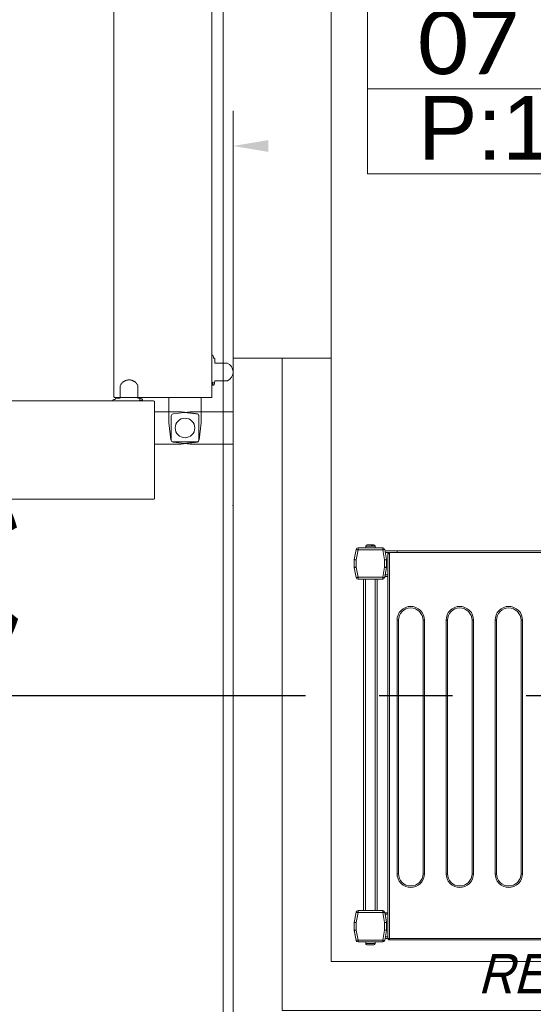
# Model space of a CAD drawing. Header units: centimetres. Extents: x -9388 to 91680, y -1419244 to 50347.
# Tile 36 of 183: x 13391 to 13915, y -710328 to -709324. Entities that reach past the tile are written whole.
import ezdxf
from ezdxf.enums import TextEntityAlignment as Align

# ---------------------------------------------------------------- set-up
doc = ezdxf.new("R2010")
doc.units = ezdxf.units.CM
doc.linetypes.add('DASHED', pattern=[0.75, 0.5, -0.25])
doc.linetypes.add('PHANTOM', pattern=[2.5, 1.25, -0.25, 0.25, -0.25, 0.25, -0.25])
doc.layers.add('! Strefy Powierzchnie', color=7, linetype='Continuous')
for name, color, linetype, lineweight in [('Metryczki pomieszczeń ArchiCADa_Nr_pióra__6', 7, 'Continuous', 13), ('Q_ks_opis', 3, 'Continuous', 13), ('Q_podkład', 8, 'Continuous', 9), ('Strefy_Nr_pióra__2', 7, 'Continuous', 13), ('Wnętrze - umeblowanie_Nr_pióra__1', 7, 'Continuous', 13), ('Wnętrze - umeblowanie_Nr_pióra__101', 7, 'Continuous', 5), ('Ściany wewnętrzne_Nr_pióra__1', 7, 'Continuous', 13)]:
    doc.layers.add(name, color=color, linetype=linetype, lineweight=lineweight)
doc.layers.add('Q_kd', color=7, linetype='PHANTOM', lineweight=30, true_color=0x01ff01)
doc.layers.add('Wnętrze - umeblowanie_Nr_pióra__201', color=7, linetype='Continuous', lineweight=5, true_color=0x595959)
doc.styles.add('Arial Narrow_____', font='ARIALN.TTF', dxfattribs={"width": 0.8})
doc.styles.add('GENERATED_STYLE_1', font='calibri.ttf')
doc.styles.add('GENERATED_STYLE_2', font='arial.ttf')
doc.styles.add('GENERATED_STYLE_5', font='msgothic.ttc')

# ---------------------------------------------------------------- blocks, each defined once
blk = doc.blocks.new('KOMORA CHŁODNICZA_07_8', base_point=(42502.6, -710996.6))
at = {"layer": 'Metryczki pomieszczeń ArchiCADa_Nr_pióra__6', "linetype": 'Continuous'}
for p, q in [((42023.5, -710898.1), (42040.9, -710813.2)), ((42040.9, -710813.2), (42999.1, -711010.1)), ((42006, -710983), (42023.5, -710898.1)), ((42981.7, -711095), (42023.5, -710898.1)), ((42023.5, -710898.1), (42981.7, -711095)), ((42964.2, -711179.9), (42006, -710983)), ((42999.1, -711010.1), (42981.7, -711095)), ((42981.7, -711095), (42964.2, -711179.9))]:
    blk.add_line(p, q, dxfattribs=at)
at = {"layer": 'Metryczki pomieszczeń ArchiCADa_Nr_pióra__6'}
for tag, height, style, p in [('ROOM_NAME', 65, 'GENERATED_STYLE_1', (42089.9, -710830.2)), ('ROOM_AREA', 65, 'GENERATED_STYLE_2', (42072.4, -710915.5)), ('DUMMY_385', 65, 'GENERATED_STYLE_2', (42284.7, -710960.8)), ('DUMMY_386', 43.3, 'GENERATED_STYLE_2', (42369.6, -710974.1))]:
    blk.add_attdef(tag, text='', height=height, rotation=348.3916, dxfattribs=dict(at, style=style)).set_placement(p, align=Align.TOP_LEFT)
blk = doc.blocks.new('PAB.01_RZUT PRZYZIEMIA')
at = {"layer": 'Strefy_Nr_pióra__2', "linetype": 'Continuous'}
blk.add_hatch(color=8, dxfattribs=at).paths.add_polyline_path([(43645, -709458.8), (43609, -709452.8), (43645, -709446.8)])
blk.add_hatch(color=8, dxfattribs=at).paths.add_polyline_path([(43645, -709458.8), (43609, -709452.8), (43645, -709446.8)])
at = {"layer": '! Strefy Powierzchnie', "color": 8, "linetype": 'Continuous', "lineweight": 0, "flags": 128}
for points in [[(42139, -704614.2), (42139, -710390.3), (43599, -710390.3), (43599, -708777.6), (43504, -708777.6), (43504, -708187.3), (43504, -706869.3), (43504, -706759.3), (45374, -706759.3), (45374, -704614.2)], [(43709, -710284.3), (44809, -710284.3), (44809, -708884.3), (43709, -708884.3)]]:
    blk.add_lwpolyline(points, close=True, dxfattribs=at)
at = {"layer": 'Wnętrze - umeblowanie_Nr_pióra__101', "color": 8, "linetype": 'Continuous'}
for p, q in [((43609, -709806.8), (43609, -709416.8)), ((43609, -709819.3), (43608.5, -709819.3))]:
    blk.add_line(p, q, dxfattribs=at)
at = {"layer": 'Wnętrze - umeblowanie_Nr_pióra__101', "color": 8, "linetype": 'Continuous', "flags": 128}
for points in [[(43586.7, -709709.3, 0.414214), (43587.5, -709708.5), (43587.5, -708930.1, 0.414214), (43586.7, -708929.3), (43488.3, -708929.3, 0.414814), (43487.5, -708930), (43487.5, -709708.4, 0.414814), (43488.3, -709709.3)], [(43589.5, -709669.2), (43589, -709669.2), (43589, -709668.2, 0.175422), (43588.3, -709666.2, 0.244753), (43588.1, -709666.2), (43587.8, -709666.2, 0.414214), (43587.5, -709666.4), (43587.5, -709693.9, 0.414214), (43587.8, -709694.2), (43588.1, -709694.2, 0.200685), (43588.3, -709694.1), (43588.7, -709693.6), (43588, -709696.7), (43588.5, -709696.8, 0.414214), (43589.7, -709696.1), (43590.5, -709692.2), (43603.3, -709692.2, 0.649069), (43603, -709674.2), (43590.5, -709674.2), (43590.5, -709670.2, 0.414214)], [(43589.5, -709669.2), (43589, -709669.2), (43589, -709668.2, 0.175422), (43588.3, -709666.2, 0.244753), (43588.1, -709666.2), (43587.8, -709666.2, 0.414214), (43587.5, -709666.4), (43587.5, -709693.9, 0.414214), (43587.8, -709694.2), (43588.1, -709694.2, 0.200685), (43588.3, -709694.1), (43588.7, -709693.6), (43588, -709696.7), (43588.5, -709696.8, 0.414214), (43589.7, -709696.1), (43590.5, -709692.2), (43603.3, -709692.2, 0.649069), (43603, -709674.2), (43590.5, -709674.2), (43590.5, -709670.2, 0.414214)], [(43576.5, -709709.3), (43576.5, -709735.1), (43574.4, -709752.5, -0.379651), (43572.4, -709754.3), (43547.6, -709754.3, -0.379651), (43545.6, -709752.5), (43543.5, -709735.1), (43543.5, -709709.3)], [(43576.5, -709709.3), (43576.5, -709735.1), (43574.4, -709752.5, -0.379651), (43572.4, -709754.3), (43547.6, -709754.3, -0.379651), (43545.6, -709752.5), (43543.5, -709735.1), (43543.5, -709709.3)], [(43609, -709756.8), (43565.2, -709756.8), (43547.8, -709754.7, -0.379651), (43546, -709752.7), (43546, -709727.8, -0.379651), (43547.8, -709725.9), (43565.2, -709723.8), (43609, -709723.8)], [(43609, -709756.8), (43565.2, -709756.8), (43547.8, -709754.7, -0.379651), (43546, -709752.7), (43546, -709727.8, -0.379651), (43547.8, -709725.9), (43565.2, -709723.8), (43609, -709723.8)]]:
    blk.add_lwpolyline(points, format="xyb", close=True, dxfattribs=at)
at = {"layer": 'Wnętrze - umeblowanie_Nr_pióra__101', "color": 8, "linetype": 'DASHED', "flags": 128}
for points in [[(43488.9, -709710.8), (43488.9, -709711.3), (43487.9, -709711.3, 0.175422), (43486, -709712, 0.244753), (43485.9, -709712.1), (43485.9, -709712.5, 0.414214), (43486.2, -709712.8), (43513.7, -709712.8, 0.414214), (43513.9, -709712.5), (43513.9, -709712.1, 0.200685), (43513.8, -709712), (43513.3, -709711.6), (43516.5, -709712.3), (43516.6, -709711.8, 0.414214), (43515.8, -709710.6), (43511.9, -709709.8), (43511.9, -709697, 0.649069), (43493.9, -709697.3), (43493.9, -709709.8), (43489.9, -709709.8, 0.414214)], [(43488.9, -709710.8), (43488.9, -709711.3), (43487.9, -709711.3, 0.175422), (43486, -709712, 0.244753), (43485.9, -709712.1), (43485.9, -709712.5, 0.414214), (43486.2, -709712.8), (43513.7, -709712.8, 0.414214), (43513.9, -709712.5), (43513.9, -709712.1, 0.200685), (43513.8, -709712), (43513.3, -709711.6), (43516.5, -709712.3), (43516.6, -709711.8, 0.414214), (43515.8, -709710.6), (43511.9, -709709.8), (43511.9, -709697, 0.649069), (43493.9, -709697.3), (43493.9, -709709.8), (43489.9, -709709.8, 0.414214)], [(43529, -709713.6, 0.414214), (43528.2, -709712.8), (42749.8, -709712.8, 0.414214), (42749, -709713.6), (42749, -709812, 0.414814), (42749.7, -709812.8), (43528.1, -709812.8, 0.414814), (43529, -709812)], [(43529, -709713.6, 0.414214), (43528.2, -709712.8), (42749.8, -709712.8, 0.414214), (42749, -709713.6), (42749, -709812, 0.414814), (42749.7, -709812.8), (43528.1, -709812.8, 0.414814), (43529, -709812)], [(43529, -709723.8), (43554.8, -709723.8), (43572.2, -709725.9, -0.379651), (43574, -709727.8), (43574, -709752.7, -0.379651), (43572.2, -709754.7), (43554.8, -709756.8), (43529, -709756.8)], [(43529, -709723.8), (43554.8, -709723.8), (43572.2, -709725.9, -0.379651), (43574, -709727.8), (43574, -709752.7, -0.379651), (43572.2, -709754.7), (43554.8, -709756.8), (43529, -709756.8)]]:
    blk.add_lwpolyline(points, format="xyb", close=True, dxfattribs=at)
at = {"layer": 'Wnętrze - umeblowanie_Nr_pióra__101', "color": 8, "linetype": 'Continuous'}
blk.add_circle((43560, -709740.3), 10, dxfattribs=at)
blk.add_circle((43560, -709740.3), 10, dxfattribs=at)
at = {"layer": 'Wnętrze - umeblowanie_Nr_pióra__101', "color": 8, "linetype": 'DASHED'}
blk.add_arc((43560, -709740.3), 811.3, 88.463, 181.4253, dxfattribs=at)
blk.add_arc((43560, -709740.3), 811.3, 88.463, 181.4253, dxfattribs=at)
at = {"layer": 'Wnętrze - umeblowanie_Nr_pióra__201', "color": 8, "linetype": 'Continuous'}
for p, q in [((43734.5, -709864.1), (43732.7, -709874.4)), ((43734.5, -709864.1), (43732.7, -709874.4)), ((43734.5, -709864.2), (43732.7, -709874.5)), ((43734.5, -709864.2), (43732.7, -709874.5)), ((43736.5, -709864.5), (43734.7, -709874.7)), ((43736.5, -709864.5), (43734.7, -709874.7)), ((43761.7, -709862.4), (43736.5, -709862.4)), ((43761.7, -709862.4), (43736.5, -709862.4)), ((43736.5, -709862.5), (43736.5, -709864.5)), ((43761.7, -709862.5), (43736.5, -709862.5)), ((43736.5, -709862.5), (43736.5, -709864.5)), ((43761.7, -709862.5), (43736.5, -709862.5)), ((43761.7, -709864.5), (43736.5, -709864.5)), ((43761.7, -709864.5), (43736.5, -709864.5)), ((43744.4, -709860.9), (43744.4, -709862.4)), ((43753.9, -709860.9), (43744.4, -709860.9)), ((43744.4, -709860.9), (43744.4, -709862.4)), ((43753.9, -709860.9), (43744.4, -709860.9)), ((43750, -709859.4), (43750.9, -709859.4)), ((43750, -709859.4), (43750.9, -709859.4)), ((43751.5, -709860.6), (43750.4, -709860.6)), ((43751.5, -709860.6), (43750.4, -709860.6)), ((43753.9, -709862.4), (43753.9, -709860.9)), ((43753.9, -709862.4), (43753.9, -709860.9)), ((43761.7, -709864.5), (43761.7, -709862.5)), ((43761.7, -709864.5), (43761.7, -709862.5)), ((43763.5, -709874.7), (43761.7, -709864.5)), ((43763.5, -709874.7), (43761.7, -709864.5)), ((43765.5, -709874.4), (43763.7, -709864.1)), ((43765.5, -709874.4), (43763.7, -709864.1)), ((43765.5, -709874.5), (43763.7, -709864.2)), ((43765.5, -709874.5), (43763.7, -709864.2)), ((43776.5, -709865.7), (43764, -709865.7)), ((43776.5, -709865.7), (43764, -709865.7)), ((43776.5, -709867.2), (43764.3, -709867.2)), ((43776.5, -709867.2), (43764.3, -709867.2)), ((43768.5, -709867.7), (43768.5, -709867.3)), ((44062.5, -709867.3), (43768.5, -709867.3)), ((43768.5, -709867.7), (43768.5, -709867.3)), ((43776.5, -709865.7), (44748.5, -709865.7)), ((43776.5, -709867.2), (43776.5, -709865.7)), ((43776.5, -709865.7), (44748.5, -709865.7)), ((43776.5, -709867.2), (43776.5, -709865.7)), ((43776.5, -709867.2), (44748.5, -709867.2)), ((43776.5, -709867.3), (43776.5, -709867.2)), ((43776.5, -709867.2), (44748.5, -709867.2)), ((43776.5, -709867.3), (43776.5, -709867.2)), ((43732.7, -709874.4), (43732.7, -709882.4)), ((43732.7, -709874.4), (43732.7, -709882.4)), ((43732.7, -709874.5), (43732.7, -709882.3)), ((43732.7, -709874.5), (43732.7, -709882.3)), ((43734.7, -709874.7), (43734.7, -709882.3)), ((43734.7, -709874.7), (43734.7, -709882.3)), ((43763.5, -709882.3), (43763.5, -709874.7)), ((43763.5, -709882.3), (43763.5, -709874.7)), ((43765.5, -709874.5), (43765.5, -709874.4)), ((43765.5, -709874.5), (43765.5, -709874.4)), ((43765.5, -709882.3), (43765.5, -709874.5)), ((43765.5, -709882.3), (43765.5, -709874.5)), ((43767, -709868.8), (43767, -710260.8)), ((43768.5, -709868.8), (43767, -709868.8)), ((43767, -709868.8), (43767, -710260.8)), ((43768.5, -709868.8), (43767, -709868.8)), ((43768.5, -709868.8), (43768.5, -709867.7)), ((43768.5, -709868.8), (43768.5, -709867.7)), ((43768.5, -709868.8), (43768.5, -710260.8)), ((43768.5, -709868.8), (43768.5, -710260.8)), ((43732.7, -709882.3), (43734.7, -709882.3)), ((43732.7, -709882.3), (43734.7, -709882.3)), ((43732.7, -709882.4), (43732.7, -709882.4)), ((43732.7, -709882.4), (43732.7, -709882.4)), ((43732.7, -709882.7), (43734.5, -709892.9)), ((43732.7, -709882.7), (43734.5, -709892.9)), ((43734.7, -709882.3), (43736.5, -709892.5)), ((43734.7, -709882.3), (43736.5, -709892.5)), ((43761.7, -709892.5), (43763.5, -709882.3)), ((43761.7, -709892.5), (43763.5, -709882.3)), ((43763.5, -709882.3), (43765.5, -709882.3)), ((43763.5, -709882.3), (43765.5, -709882.3)), ((43763.7, -709892.9), (43765.5, -709882.7)), ((43763.7, -709892.9), (43765.5, -709882.7)), ((43765.5, -709882.7), (43764.2, -709890.2)), ((43765.5, -709882.7), (43764.2, -709890.2)), ((43765.5, -709882.4), (43765.5, -709882.3)), ((43765.5, -709882.4), (43765.5, -709882.3)), ((43765.5, -709882.4), (43765.5, -709882.7)), ((43765.5, -709882.4), (43765.5, -709882.4)), ((43765.5, -709882.4), (43765.5, -709882.7)), ((43765.5, -709882.4), (43765.5, -709882.4)), ((43736.5, -709892.5), (43736.5, -709894.5)), ((43736.5, -709892.5), (43761.7, -709892.5)), ((43736.5, -709892.5), (43736.5, -709894.5)), ((43736.5, -709892.5), (43761.7, -709892.5)), ((43736.5, -709894.5), (43761.7, -709894.5)), ((43736.5, -709894.5), (43761.7, -709894.5)), ((43742.1, -709894.5), (43742.1, -710232.4)), ((43742.1, -709894.5), (43742.1, -710232.4)), ((43744.1, -709894.5), (43744.1, -710232.4)), ((43744.1, -709894.5), (43744.1, -710232.4)), ((43754.1, -709894.5), (43754.1, -710232.4)), ((43754.1, -709894.5), (43754.1, -710232.4)), ((43756.1, -709894.5), (43756.1, -710232.4)), ((43756.1, -709894.5), (43756.1, -710232.4)), ((43761.7, -709894.5), (43761.7, -709892.5)), ((43761.7, -709894.5), (43761.7, -709892.5)), ((43767, -709891.7), (43763.9, -709891.7)), ((43767, -709891.7), (43763.9, -709891.7)), ((43767, -709890.2), (43764.2, -709890.2)), ((43767, -709890.2), (43764.2, -709890.2)), ((43776.3, -710194.8), (43776.3, -709936.3)), ((43776.3, -709936.3), (43777.8, -709936.3)), ((43776.3, -710194.8), (43776.3, -709936.3)), ((43776.3, -709936.3), (43777.8, -709936.3)), ((43777.8, -710194.8), (43777.8, -709936.3)), ((43777.8, -710194.8), (43777.8, -709936.3)), ((43802.8, -709936.3), (43802.8, -710194.8)), ((43804.3, -709936.3), (43802.8, -709936.3)), ((43802.8, -709936.3), (43802.8, -710194.8)), ((43804.3, -709936.3), (43802.8, -709936.3)), ((43804.3, -709936.3), (43804.3, -710194.8)), ((43804.3, -709936.3), (43804.3, -710194.8)), ((43826.3, -710194.8), (43826.3, -709936.3)), ((43826.3, -709936.3), (43827.8, -709936.3)), ((43826.3, -710194.8), (43826.3, -709936.3)), ((43826.3, -709936.3), (43827.8, -709936.3)), ((43827.8, -710194.8), (43827.8, -709936.3)), ((43827.8, -710194.8), (43827.8, -709936.3)), ((43852.8, -709936.3), (43852.8, -710194.8)), ((43854.3, -709936.3), (43852.8, -709936.3)), ((43852.8, -709936.3), (43852.8, -710194.8)), ((43854.3, -709936.3), (43852.8, -709936.3)), ((43854.3, -709936.3), (43854.3, -710194.8)), ((43854.3, -709936.3), (43854.3, -710194.8)), ((43876.3, -710194.8), (43876.3, -709936.3)), ((43876.3, -709936.3), (43877.8, -709936.3)), ((43876.3, -710194.8), (43876.3, -709936.3)), ((43876.3, -709936.3), (43877.8, -709936.3)), ((43877.8, -710194.8), (43877.8, -709936.3)), ((43877.8, -710194.8), (43877.8, -709936.3)), ((43902.8, -709936.3), (43902.8, -710194.8)), ((43904.3, -709936.3), (43902.8, -709936.3)), ((43902.8, -709936.3), (43902.8, -710194.8)), ((43904.3, -709936.3), (43902.8, -709936.3)), ((43904.3, -709936.3), (43904.3, -710194.8)), ((43904.3, -709936.3), (43904.3, -710194.8)), ((43777.8, -710194.8), (43776.3, -710194.8)), ((43777.8, -710194.8), (43776.3, -710194.8)), ((43804.3, -710194.8), (43802.8, -710194.8)), ((43804.3, -710194.8), (43802.8, -710194.8)), ((43827.8, -710194.8), (43826.3, -710194.8)), ((43827.8, -710194.8), (43826.3, -710194.8)), ((43854.3, -710194.8), (43852.8, -710194.8)), ((43854.3, -710194.8), (43852.8, -710194.8)), ((43877.8, -710194.8), (43876.3, -710194.8)), ((43877.8, -710194.8), (43876.3, -710194.8)), ((43904.3, -710194.8), (43902.8, -710194.8)), ((43904.3, -710194.8), (43902.8, -710194.8)), ((43734.5, -710234.1), (43732.7, -710244.4)), ((43732.7, -710244.4), (43734.5, -710234.1)), ((43734.5, -710234.1), (43732.7, -710244.4)), ((43732.7, -710244.4), (43734.5, -710234.1)), ((43736.5, -710234.4), (43734.7, -710244.6)), ((43736.5, -710234.4), (43734.7, -710244.6)), ((43736.5, -710232.4), (43736.5, -710234.4)), ((43761.7, -710232.4), (43736.5, -710232.4)), ((43736.5, -710232.4), (43736.5, -710234.4)), ((43761.7, -710232.4), (43736.5, -710232.4)), ((43761.7, -710234.4), (43736.5, -710234.4)), ((43761.7, -710234.4), (43736.5, -710234.4)), ((43761.7, -710234.4), (43761.7, -710232.4)), ((43761.7, -710234.4), (43761.7, -710232.4)), ((43763.5, -710244.6), (43761.7, -710234.4)), ((43763.5, -710244.6), (43761.7, -710234.4)), ((43765.5, -710244.4), (43763.7, -710234.1)), ((43765.5, -710244.4), (43763.7, -710234.1)), ((43767, -710234.7), (43763.9, -710234.7)), ((43767, -710234.7), (43763.9, -710234.7)), ((43764.2, -710236.2), (43765.5, -710243.7)), ((43767, -710236.2), (43764.2, -710236.2)), ((43764.2, -710236.2), (43765.5, -710243.7)), ((43767, -710236.2), (43764.2, -710236.2)), ((43732.7, -710244.4), (43732.7, -710252.3)), ((43732.7, -710252.4), (43732.7, -710244.4)), ((43732.7, -710244.4), (43732.7, -710252.3)), ((43732.7, -710252.4), (43732.7, -710244.4)), ((43734.7, -710244.6), (43734.7, -710252.3)), ((43734.7, -710244.6), (43734.7, -710252.3)), ((43763.5, -710252.3), (43763.5, -710244.6)), ((43763.5, -710252.3), (43763.5, -710244.6)), ((43765.5, -710243.7), (43765.5, -710244.4)), ((43765.5, -710243.7), (43765.5, -710244.4)), ((43765.5, -710252.3), (43765.5, -710244.4)), ((43765.5, -710252.3), (43765.5, -710244.4)), ((43732.7, -710252.3), (43734.7, -710252.3)), ((43732.7, -710252.3), (43734.7, -710252.3)), ((43734.5, -710262.8), (43732.7, -710252.4)), ((43734.5, -710262.8), (43732.7, -710252.4)), ((43732.7, -710252.6), (43734.5, -710262.8)), ((43732.7, -710252.6), (43734.5, -710262.8)), ((43734.7, -710252.3), (43736.5, -710262.4)), ((43734.7, -710252.3), (43736.5, -710262.4)), ((43761.7, -710262.4), (43763.5, -710252.3)), ((43761.7, -710262.4), (43763.5, -710252.3)), ((43763.5, -710252.3), (43765.5, -710252.3)), ((43763.5, -710252.3), (43765.5, -710252.3)), ((43763.7, -710262.8), (43765.5, -710252.6)), ((43763.7, -710262.8), (43765.5, -710252.6)), ((43765.5, -710252.3), (43765.5, -710252.4)), ((43765.5, -710252.3), (43765.5, -710252.4)), ((43765.5, -710252.4), (43765.5, -710252.6)), ((43765.5, -710252.4), (43765.5, -710252.6)), ((43736.5, -710262.4), (43761.7, -710262.4)), ((43736.5, -710262.4), (43736.5, -710264.4)), ((43736.5, -710262.4), (43761.7, -710262.4)), ((43736.5, -710262.4), (43736.5, -710264.4)), ((43736.5, -710264.4), (43761.7, -710264.4)), ((43736.5, -710264.4), (43761.7, -710264.4)), ((43744.4, -710264.4), (43744.4, -710265.9)), ((43744.4, -710264.4), (43744.4, -710265.9)), ((43744.4, -710265.9), (43753.9, -710265.9)), ((43744.4, -710265.9), (43753.9, -710265.9)), ((43744.4, -710266.2), (43744.4, -710266.2)), ((43744.4, -710266.2), (43744.4, -710266.2)), ((43753.8, -710266.2), (43753.8, -710266.2)), ((43753.8, -710266.2), (43753.8, -710266.2)), ((43753.9, -710265.9), (43753.9, -710264.4)), ((43753.9, -710265.9), (43753.9, -710264.4)), ((43761.7, -710264.4), (43761.7, -710262.4)), ((43761.7, -710264.4), (43761.7, -710262.4)), ((43767, -710260.7), (43764.1, -710260.7)), ((43767, -710260.7), (43764.1, -710260.7)), ((43767, -710259.2), (43764.3, -710259.2)), ((43767, -710259.2), (43764.3, -710259.2)), ((43767, -710260.8), (43768.5, -710260.8)), ((43767, -710260.8), (43768.5, -710260.8)), ((43768.5, -710260.8), (44062.5, -710260.8)), ((43768.5, -710260.8), (43768.5, -710262.3)), ((43768.5, -710260.8), (44062.5, -710260.8)), ((43768.5, -710260.8), (43768.5, -710262.3)), ((43768.5, -710262.3), (43768.5, -710262.3)), ((43768.5, -710262.3), (44062.5, -710262.3)), ((43768.5, -710262.3), (43768.5, -710262.3)), ((43768.5, -710262.3), (44062.5, -710262.3))]:
    blk.add_line(p, q, dxfattribs=at)
at = {"layer": 'Wnętrze - umeblowanie_Nr_pióra__201', "color": 8, "linetype": 'Continuous', "flags": 128}
for points in [[(43736.5, -709864.5), (43736.1, -709864.4), (43735.7, -709864.4), (43735.4, -709864.3), (43735.1, -709864.3), (43734.9, -709864.2), (43734.7, -709864.2), (43734.5, -709864.2)], [(43736.5, -709864.5), (43736.1, -709864.4), (43735.7, -709864.4), (43735.4, -709864.3), (43735.1, -709864.3), (43734.9, -709864.2), (43734.7, -709864.2), (43734.5, -709864.2)], [(43749.8, -709859.4), (43748.7, -709859.4), (43747.6, -709859.4), (43746.7, -709859.4), (43746.1, -709859.4), (43745.9, -709859.4), (43745.9, -709859.4)], [(43749.8, -709859.4), (43748.7, -709859.4), (43747.6, -709859.4), (43746.7, -709859.4), (43746.1, -709859.4), (43745.9, -709859.4), (43745.9, -709859.4)], [(43750.4, -709860.6), (43750.3, -709860.2), (43750.2, -709859.8), (43750, -709859.5), (43749.8, -709859.4)], [(43750.4, -709860.6), (43750.3, -709860.2), (43750.2, -709859.8), (43750, -709859.5), (43749.8, -709859.4)], [(43751.9, -709859.4), (43751.7, -709859.4), (43750.9, -709859.4)], [(43750.9, -709859.4), (43751.1, -709859.5), (43751.3, -709859.8), (43751.4, -709860.1), (43751.5, -709860.6)], [(43751.9, -709859.4), (43751.7, -709859.4), (43750.9, -709859.4)], [(43750.9, -709859.4), (43751.1, -709859.5), (43751.3, -709859.8), (43751.4, -709860.1), (43751.5, -709860.6)], [(43763.7, -709864.2), (43763.6, -709864.2), (43763.4, -709864.2), (43763.1, -709864.3), (43762.8, -709864.3), (43762.5, -709864.4), (43762.1, -709864.4), (43761.7, -709864.5)], [(43763.7, -709864.2), (43763.6, -709864.2), (43763.4, -709864.2), (43763.1, -709864.3), (43762.8, -709864.3), (43762.5, -709864.4), (43762.1, -709864.4), (43761.7, -709864.5)], [(43732.7, -709874.5), (43732.8, -709874.5), (43733, -709874.5), (43733.2, -709874.6), (43733.4, -709874.6), (43733.7, -709874.6), (43734, -709874.6), (43734.4, -709874.7), (43734.7, -709874.7)], [(43732.7, -709874.5), (43732.8, -709874.5), (43733, -709874.5), (43733.2, -709874.6), (43733.4, -709874.6), (43733.7, -709874.6), (43734, -709874.6), (43734.4, -709874.7), (43734.7, -709874.7)], [(43763.5, -709874.7), (43763.9, -709874.7), (43764.3, -709874.6), (43764.6, -709874.6), (43765, -709874.6), (43765.2, -709874.5), (43765.4, -709874.5), (43765.5, -709874.5)], [(43763.5, -709874.7), (43763.9, -709874.7), (43764.3, -709874.6), (43764.6, -709874.6), (43765, -709874.6), (43765.2, -709874.5), (43765.4, -709874.5), (43765.5, -709874.5)], [(43734.7, -709882.3), (43734.3, -709882.4), (43734, -709882.5), (43733.6, -709882.5), (43733.3, -709882.6), (43733.1, -709882.6), (43732.9, -709882.7), (43732.7, -709882.7)], [(43734.7, -709882.3), (43734.3, -709882.4), (43734, -709882.5), (43733.6, -709882.5), (43733.3, -709882.6), (43733.1, -709882.6), (43732.9, -709882.7), (43732.7, -709882.7)], [(43765.5, -709882.7), (43765.4, -709882.7), (43765.2, -709882.6), (43764.9, -709882.6), (43764.6, -709882.5), (43764.3, -709882.5), (43763.9, -709882.4), (43763.5, -709882.3)], [(43765.5, -709882.7), (43765.4, -709882.7), (43765.2, -709882.6), (43764.9, -709882.6), (43764.6, -709882.5), (43764.3, -709882.5), (43763.9, -709882.4), (43763.5, -709882.3)], [(43734.6, -709892.9), (43734.7, -709892.8), (43734.9, -709892.8), (43735.1, -709892.8), (43735.4, -709892.7), (43735.7, -709892.7), (43736.1, -709892.6), (43736.5, -709892.5)], [(43734.6, -709892.9), (43734.7, -709892.8), (43734.9, -709892.8), (43735.1, -709892.8), (43735.4, -709892.7), (43735.7, -709892.7), (43736.1, -709892.6), (43736.5, -709892.5)], [(43761.7, -709892.5), (43762.1, -709892.6), (43762.5, -709892.7), (43762.8, -709892.7), (43763.1, -709892.8), (43763.4, -709892.8), (43763.6, -709892.8), (43763.7, -709892.9)], [(43761.7, -709892.5), (43762.1, -709892.6), (43762.5, -709892.7), (43762.8, -709892.7), (43763.1, -709892.8), (43763.4, -709892.8), (43763.6, -709892.8), (43763.7, -709892.9)], [(43764.2, -709890.2), (43764.2, -709890.5), (43764.1, -709890.8), (43764.1, -709891), (43764, -709891.2), (43764, -709891.4), (43764, -709891.6), (43763.9, -709891.7)], [(43764.2, -709890.2), (43764.2, -709890.5), (43764.1, -709890.8), (43764.1, -709891), (43764, -709891.2), (43764, -709891.4), (43764, -709891.6), (43763.9, -709891.7)], [(43776.3, -709936.3), (43776.6, -709933.7), (43777.3, -709931.1), (43778.6, -709928.6), (43780.4, -709926.4), (43782.7, -709924.6), (43785.2, -709923.3), (43787.8, -709922.5), (43790.3, -709922.3), (43792.9, -709922.5), (43795.5, -709923.3), (43798, -709924.6), (43800.2, -709926.4), (43802.1, -709928.6), (43803.4, -709931.1), (43804.1, -709933.7), (43804.3, -709936.3)], [(43776.3, -709936.3), (43776.6, -709933.7), (43777.3, -709931.1), (43778.6, -709928.6), (43780.4, -709926.4), (43782.7, -709924.6), (43785.2, -709923.3), (43787.8, -709922.5), (43790.3, -709922.3), (43792.9, -709922.5), (43795.5, -709923.3), (43798, -709924.6), (43800.2, -709926.4), (43802.1, -709928.6), (43803.4, -709931.1), (43804.1, -709933.7), (43804.3, -709936.3)], [(43826.3, -709936.3), (43826.6, -709933.7), (43827.3, -709931.1), (43828.6, -709928.6), (43830.4, -709926.4), (43832.7, -709924.6), (43835.2, -709923.3), (43837.8, -709922.5), (43840.3, -709922.3), (43842.9, -709922.5), (43845.5, -709923.3), (43848, -709924.6), (43850.2, -709926.4), (43852.1, -709928.6), (43853.4, -709931.1), (43854.1, -709933.7), (43854.3, -709936.3)], [(43826.3, -709936.3), (43826.6, -709933.7), (43827.3, -709931.1), (43828.6, -709928.6), (43830.4, -709926.4), (43832.7, -709924.6), (43835.2, -709923.3), (43837.8, -709922.5), (43840.3, -709922.3), (43842.9, -709922.5), (43845.5, -709923.3), (43848, -709924.6), (43850.2, -709926.4), (43852.1, -709928.6), (43853.4, -709931.1), (43854.1, -709933.7), (43854.3, -709936.3)], [(43876.3, -709936.3), (43876.6, -709933.7), (43877.3, -709931.1), (43878.6, -709928.6), (43880.4, -709926.4), (43882.7, -709924.6), (43885.2, -709923.3), (43887.8, -709922.5), (43890.3, -709922.3), (43892.9, -709922.5), (43895.5, -709923.3), (43898, -709924.6), (43900.2, -709926.4), (43902.1, -709928.6), (43903.4, -709931.1), (43904.1, -709933.7), (43904.3, -709936.3)], [(43876.3, -709936.3), (43876.6, -709933.7), (43877.3, -709931.1), (43878.6, -709928.6), (43880.4, -709926.4), (43882.7, -709924.6), (43885.2, -709923.3), (43887.8, -709922.5), (43890.3, -709922.3), (43892.9, -709922.5), (43895.5, -709923.3), (43898, -709924.6), (43900.2, -709926.4), (43902.1, -709928.6), (43903.4, -709931.1), (43904.1, -709933.7), (43904.3, -709936.3)], [(43804.3, -710194.8), (43804.1, -710197.3), (43803.4, -710199.9), (43802.1, -710202.4), (43800.2, -710204.7), (43798, -710206.5), (43795.5, -710207.8), (43792.9, -710208.5), (43790.3, -710208.8), (43787.8, -710208.5), (43785.2, -710207.8), (43782.7, -710206.5), (43780.4, -710204.7), (43778.6, -710202.4), (43777.3, -710199.9), (43776.6, -710197.3), (43776.3, -710194.8)], [(43804.3, -710194.8), (43804.1, -710197.3), (43803.4, -710199.9), (43802.1, -710202.4), (43800.2, -710204.7), (43798, -710206.5), (43795.5, -710207.8), (43792.9, -710208.5), (43790.3, -710208.8), (43787.8, -710208.5), (43785.2, -710207.8), (43782.7, -710206.5), (43780.4, -710204.7), (43778.6, -710202.4), (43777.3, -710199.9), (43776.6, -710197.3), (43776.3, -710194.8)], [(43854.3, -710194.8), (43854.1, -710197.3), (43853.4, -710199.9), (43852.1, -710202.4), (43850.2, -710204.7), (43848, -710206.5), (43845.5, -710207.8), (43842.9, -710208.5), (43840.3, -710208.8), (43837.8, -710208.5), (43835.2, -710207.8), (43832.7, -710206.5), (43830.4, -710204.7), (43828.6, -710202.4), (43827.3, -710199.9), (43826.6, -710197.3), (43826.3, -710194.8)], [(43854.3, -710194.8), (43854.1, -710197.3), (43853.4, -710199.9), (43852.1, -710202.4), (43850.2, -710204.7), (43848, -710206.5), (43845.5, -710207.8), (43842.9, -710208.5), (43840.3, -710208.8), (43837.8, -710208.5), (43835.2, -710207.8), (43832.7, -710206.5), (43830.4, -710204.7), (43828.6, -710202.4), (43827.3, -710199.9), (43826.6, -710197.3), (43826.3, -710194.8)], [(43904.3, -710194.8), (43904.1, -710197.3), (43903.4, -710199.9), (43902.1, -710202.4), (43900.2, -710204.7), (43898, -710206.5), (43895.5, -710207.8), (43892.9, -710208.5), (43890.3, -710208.8), (43887.8, -710208.5), (43885.2, -710207.8), (43882.7, -710206.5), (43880.4, -710204.7), (43878.6, -710202.4), (43877.3, -710199.9), (43876.6, -710197.3), (43876.3, -710194.8)], [(43904.3, -710194.8), (43904.1, -710197.3), (43903.4, -710199.9), (43902.1, -710202.4), (43900.2, -710204.7), (43898, -710206.5), (43895.5, -710207.8), (43892.9, -710208.5), (43890.3, -710208.8), (43887.8, -710208.5), (43885.2, -710207.8), (43882.7, -710206.5), (43880.4, -710204.7), (43878.6, -710202.4), (43877.3, -710199.9), (43876.6, -710197.3), (43876.3, -710194.8)], [(43736.5, -710234.4), (43736.1, -710234.4), (43735.7, -710234.3), (43735.4, -710234.2), (43735.1, -710234.2), (43734.9, -710234.1), (43734.7, -710234.1), (43734.5, -710234.1)], [(43736.5, -710234.4), (43736.1, -710234.4), (43735.7, -710234.3), (43735.4, -710234.2), (43735.1, -710234.2), (43734.9, -710234.1), (43734.7, -710234.1), (43734.5, -710234.1)], [(43763.7, -710234.1), (43763.6, -710234.1), (43763.4, -710234.1), (43763.1, -710234.2), (43762.8, -710234.2), (43762.5, -710234.3), (43762.1, -710234.4), (43761.7, -710234.4)], [(43763.7, -710234.1), (43763.6, -710234.1), (43763.4, -710234.1), (43763.1, -710234.2), (43762.8, -710234.2), (43762.5, -710234.3), (43762.1, -710234.4), (43761.7, -710234.4)], [(43763.9, -710234.7), (43764, -710234.8), (43764, -710234.9), (43764, -710235.1), (43764.1, -710235.3), (43764.1, -710235.6), (43764.2, -710235.9), (43764.2, -710236.2)], [(43763.9, -710234.7), (43764, -710234.8), (43764, -710234.9), (43764, -710235.1), (43764.1, -710235.3), (43764.1, -710235.6), (43764.2, -710235.9), (43764.2, -710236.2)], [(43732.7, -710244.4), (43732.8, -710244.4), (43733, -710244.5), (43733.2, -710244.5), (43733.4, -710244.5), (43733.7, -710244.5), (43734, -710244.5), (43734.4, -710244.6), (43734.7, -710244.6)], [(43732.7, -710244.4), (43732.8, -710244.4), (43733, -710244.5), (43733.2, -710244.5), (43733.4, -710244.5), (43733.7, -710244.5), (43734, -710244.5), (43734.4, -710244.6), (43734.7, -710244.6)], [(43763.5, -710244.6), (43763.9, -710244.6), (43764.3, -710244.5), (43764.6, -710244.5), (43765, -710244.5), (43765.2, -710244.5), (43765.4, -710244.4), (43765.5, -710244.4)], [(43763.5, -710244.6), (43763.9, -710244.6), (43764.3, -710244.5), (43764.6, -710244.5), (43765, -710244.5), (43765.2, -710244.5), (43765.4, -710244.4), (43765.5, -710244.4)], [(43734.7, -710252.3), (43734.3, -710252.3), (43734, -710252.4), (43733.6, -710252.4), (43733.3, -710252.5), (43733.1, -710252.5), (43732.9, -710252.6), (43732.7, -710252.6)], [(43734.7, -710252.3), (43734.3, -710252.3), (43734, -710252.4), (43733.6, -710252.4), (43733.3, -710252.5), (43733.1, -710252.5), (43732.9, -710252.6), (43732.7, -710252.6)], [(43765.5, -710252.6), (43765.4, -710252.6), (43765.2, -710252.5), (43764.9, -710252.5), (43764.6, -710252.4), (43764.3, -710252.4), (43763.9, -710252.3), (43763.5, -710252.3)], [(43765.5, -710252.6), (43765.4, -710252.6), (43765.2, -710252.5), (43764.9, -710252.5), (43764.6, -710252.4), (43764.3, -710252.4), (43763.9, -710252.3), (43763.5, -710252.3)], [(43734.6, -710262.8), (43734.7, -710262.8), (43734.9, -710262.7), (43735.1, -710262.7), (43735.4, -710262.6), (43735.7, -710262.6), (43736.1, -710262.5), (43736.5, -710262.4)], [(43734.6, -710262.8), (43734.7, -710262.8), (43734.9, -710262.7), (43735.1, -710262.7), (43735.4, -710262.6), (43735.7, -710262.6), (43736.1, -710262.5), (43736.5, -710262.4)], [(43744.4, -710266.2), (43744.6, -710266.7), (43744.9, -710267.1), (43745.4, -710267.3), (43745.9, -710267.4)], [(43744.4, -710266.2), (43744.6, -710266.7), (43744.9, -710267.1), (43745.4, -710267.3), (43745.9, -710267.4)], [(43745.9, -710267.4), (43746.3, -710267.4), (43747, -710267.4), (43748, -710267.4), (43749.1, -710267.4), (43750.2, -710267.4), (43751.2, -710267.4), (43751.9, -710267.4), (43752.3, -710267.4)], [(43745.9, -710267.4), (43746.3, -710267.4), (43747, -710267.4), (43748, -710267.4), (43749.1, -710267.4), (43750.2, -710267.4), (43751.2, -710267.4), (43751.9, -710267.4), (43752.3, -710267.4)], [(43752.3, -710267.4), (43752.8, -710267.3), (43753.3, -710267.1), (43753.6, -710266.7), (43753.8, -710266.2)], [(43752.3, -710267.4), (43752.8, -710267.3), (43753.3, -710267.1), (43753.6, -710266.7), (43753.8, -710266.2)], [(43761.7, -710262.4), (43762.1, -710262.5), (43762.5, -710262.6), (43762.8, -710262.6), (43763.1, -710262.7), (43763.4, -710262.7), (43763.6, -710262.8), (43763.7, -710262.8)], [(43761.7, -710262.4), (43762.1, -710262.5), (43762.5, -710262.6), (43762.8, -710262.6), (43763.1, -710262.7), (43763.4, -710262.7), (43763.6, -710262.8), (43763.7, -710262.8)], [(43767, -710260.8), (43767.1, -710261.3), (43767.4, -710261.8), (43767.7, -710262), (43767.9, -710262.1), (43768.2, -710262.2)], [(43767, -710260.8), (43767.1, -710261.3), (43767.4, -710261.8), (43767.7, -710262), (43767.9, -710262.1), (43768.2, -710262.2)], [(43768.2, -710262.2), (43768.5, -710262.3)], [(43768.2, -710262.2), (43768.5, -710262.3)]]:
    blk.add_lwpolyline(points, dxfattribs=at)
at = {"layer": 'Wnętrze - umeblowanie_Nr_pióra__201', "color": 8, "linetype": 'Continuous'}
for centre, radius, start, end in [((43736.5, -709864.4), 2, 90, 170), ((43736.5, -709864.4), 2, 90, 170), ((43736.5, -709864.5), 2, 90, 170), ((43736.5, -709864.5), 2, 90, 170), ((43745.9, -709860.9), 1.5, 90, 180), ((43745.9, -709860.9), 1.5, 90, 180), ((43752.4, -709860.9), 1.5, 360, 90), ((43752.4, -709860.9), 1.5, 360, 90), ((43761.7, -709864.4), 2, 10, 90), ((43761.7, -709864.4), 2, 10, 90), ((43761.7, -709864.5), 2, 10, 90), ((43761.7, -709864.5), 2, 10, 90), ((43768.5, -709868.8), 1.5, 90, 180), ((43768.5, -709868.8), 1.5, 90, 180), ((43734.7, -709882.3), 2, 180, 190), ((43734.7, -709882.3), 2, 180, 190), ((43763.5, -709882.3), 2, 350, 360), ((43763.5, -709882.3), 2, 350, 360), ((43736.5, -709892.5), 2, 190, 270), ((43736.5, -709892.5), 2, 190, 270), ((43761.7, -709892.5), 2, 270, 350), ((43761.7, -709892.5), 2, 270, 350), ((43790.3, -709936.3), 12.5, 360, 180), ((43790.3, -709936.3), 12.5, 360, 180), ((43840.3, -709936.3), 12.5, 360, 180), ((43840.3, -709936.3), 12.5, 360, 180), ((43890.3, -709936.3), 12.5, 360, 180), ((43890.3, -709936.3), 12.5, 360, 180), ((43790.3, -710194.8), 12.5, 180, 360), ((43790.3, -710194.8), 12.5, 180, 360), ((43840.3, -710194.8), 12.5, 180, 360), ((43840.3, -710194.8), 12.5, 180, 360), ((43890.3, -710194.8), 12.5, 180, 360), ((43890.3, -710194.8), 12.5, 180, 360), ((43736.5, -710234.4), 2, 90, 170), ((43736.5, -710234.4), 2, 90, 170), ((43761.7, -710234.4), 2, 10, 90), ((43761.7, -710234.4), 2, 10, 90), ((43734.7, -710252.3), 2, 180, 190), ((43734.7, -710252.3), 2, 180, 190), ((43763.5, -710252.3), 2, 350, 360), ((43763.5, -710252.3), 2, 350, 360), ((43736.5, -710262.4), 2, 190, 270), ((43736.5, -710262.4), 2, 190, 270), ((43745.9, -710265.9), 1.5, 180, 191.537), ((43745.9, -710265.9), 1.5, 180, 191.537), ((43752.4, -710265.9), 1.5, 348.463, 360), ((43752.4, -710265.9), 1.5, 348.463, 360), ((43761.7, -710262.4), 2, 270, 350), ((43761.7, -710262.4), 2, 270, 350)]:
    blk.add_arc(centre, radius, start, end, dxfattribs=at)
at = {"layer": 'Ściany wewnętrzne_Nr_pióra__1', "color": 8, "linetype": 'Continuous', "flags": 128}
blk.add_lwpolyline([(44809, -710284.3), (43709, -710284.3), (43709, -709669.3), (43609, -709669.3), (43609, -710384.3), (44809, -710384.3)], close=True, dxfattribs=at)
blk.add_lwpolyline([(43659, -709669.3), (43659, -710334.3), (44809, -710334.3)], dxfattribs=at)
at = {"layer": '! Strefy Powierzchnie', "color": 8, "linetype": 'Continuous'}
ref = blk.add_blockref('KOMORA CHŁODNICZA_07_8', (44235.4, -709394.6), dxfattribs=dict(at, rotation=11.60840108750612))
ref.add_attrib('ROOM_NAME', '07 KOMORA CHŁODNICZA', dxfattribs={"layer": 'Metryczki pomieszczeń ArchiCADa_Nr_pióra__6', "color": 7, "height": 65, "rotation": 360, "style": 'GENERATED_STYLE_1'}).set_placement((43797.6, -709314.7), align=Align.TOP_LEFT)
ref.add_attrib('ROOM_AREA', 'P:1,5', dxfattribs={"layer": 'Metryczki pomieszczeń ArchiCADa_Nr_pióra__6', "color": 7, "height": 65, "rotation": 360, "style": 'GENERATED_STYLE_2'}).set_placement((43797.7, -709401.7), align=Align.TOP_LEFT)
ref.add_attrib('DUMMY_385', ' m', dxfattribs={"layer": 'Metryczki pomieszczeń ArchiCADa_Nr_pióra__6', "color": 7, "height": 65, "rotation": 360, "style": 'GENERATED_STYLE_2'}).set_placement((44014.7, -709403.4), align=Align.TOP_LEFT)
ref.add_attrib('DUMMY_386', '2', dxfattribs={"layer": 'Metryczki pomieszczeń ArchiCADa_Nr_pióra__6', "color": 7, "height": 43.3, "rotation": 360, "style": 'GENERATED_STYLE_2'}).set_placement((44100.6, -709399.3), align=Align.TOP_LEFT)
at = {"layer": 'Wnętrze - umeblowanie_Nr_pióra__1', "color": 8, "linetype": 'Continuous', "insert": (44269.5, -710276.7), "char_height": 40, "attachment_point": 2, "rotation": 360, "style": 'GENERATED_STYLE_5'}
blk.add_mtext('\\A1;{\\fMS Gothic|b0|i1|c238|p49;REGAŁ CHŁODNICZY MAGAZYNOWY}', dxfattribs=at)

msp = doc.modelspace()

# ---------------------------------------------------------------- block references
at = {"layer": 'Q_podkład'}
msp.add_blockref('PAB.01_RZUT PRZYZIEMIA', (-30000, 0), dxfattribs=at)

# ---------------------------------------------------------------- next in the draw order: linework, layer by layer
at = {"layer": 'Q_kd', "ltscale": 300}
msp.add_line((15933, -710013.8, 0), (10600.7, -710013.2, 0), dxfattribs=at)

# ---------------------------------------------------------------- next in the draw order: texts
at = {"layer": 'Q_ks_opis', "style": 'Arial Narrow_____', "width": 0.8}
msp.add_text('kd Ø110 PVC', height=180, dxfattribs=at).set_placement((12387.4, -709979.9, 0))

doc.saveas('drawing.dxf')
